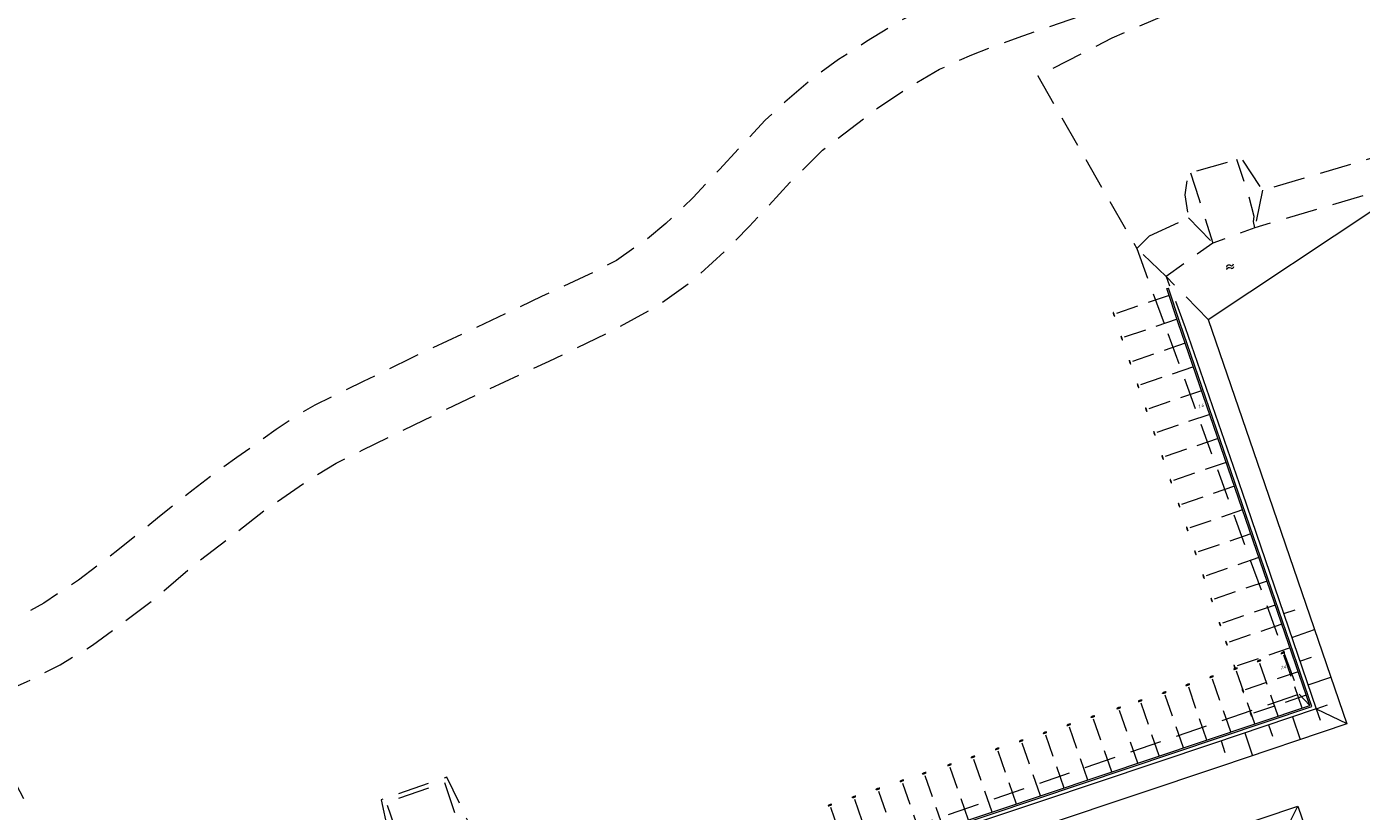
# Model space of a CAD drawing. Header units: metres. Extents: x 264570 to 266133, y 576109 to 577454.
# Tile 108 of 128: x 265362 to 265495, y 576951 to 577030. Entities that reach past the tile are written whole.
import ezdxf

# ---------------------------------------------------------------- set-up
doc = ezdxf.new("R2010")
doc.units = ezdxf.units.M
doc.linetypes.add('XX-DASHED', pattern=[4.8, 3.15, -1.65])
doc.linetypes.add('XX-HIDDEN2', pattern=[3.335, 2.225, -1.11])
for name, color, linetype, lineweight in [('B-WE-GK-BESCHOEIING-TYPE_1-G', 252, 'B-WE-GK-BESCHOEIING_TYPE_1-G', 15), ('B-WE-GW-TALUDARCERING_LANG-G', 252, 'Continuous', 15), ('B-WE-OG-TOPOGRAFIE-G', 252, 'Continuous', 15), ('B-WE-OG-TOPOGRAFIE-S', 252, 'Continuous', 18), ('B-XX-AL-HOOGTELABEL-T18', 252, 'Continuous', 18), ('B-XX-GC-VERANKERING_ANKERSTANG-G', 252, 'XX-HIDDEN2', 18), ('B-XX-GK-BESCHOEIING_KUNSTSTOF-G', 252, 'GK-BESCHOEIING', 18), ('V-XX-AL-TOPOGRAFIE-G', 252, 'XX-DASHED', 18)]:
    doc.layers.add(name, color=color, linetype=linetype, lineweight=lineweight)
doc.styles.add('NLCS-ISO-ANNOTATIVE-T18', font='NLCS-ISO.ttf', dxfattribs={"oblique": 30, "height": 1.8})
doc.linetypes.add('B-WE-GK-BESCHOEIING_TYPE_1-G', pattern='A,7.5,[151,NLCS.shx,S=2,R=0,X=-0.25,Y=0.6],2.5', length=10)
doc.linetypes.add('GK-BESCHOEIING', pattern='A,30,-5,[1,NLCS.SHX,S=1,R=0,X=0,Y=0],-5', length=40)

# ---------------------------------------------------------------- blocks, each defined once
blk = doc.blocks.new('SOG-TOPOGRAFIE_WATER-SO')
at = {"flags": 128}
for points in [[(-2.51, 0.56), (-2.43, 0.7, -0.538831), (-0.42, 0.73, 0.605168), (1.26, 0.93, -4.035705)], [(-2.88, -0.71), (-2.79, -0.57, -0.538831), (-0.79, -0.54, 0.605168), (0.89, -0.34, -4.035705)]]:
    blk.add_lwpolyline(points, format="xyb", dxfattribs=at)

msp = doc.modelspace()

# ---------------------------------------------------------------- linework, layer by layer
at = {"layer": 'B-WE-GW-TALUDARCERING_LANG-G', "flags": 128}
for points in [[(265487.51, 576971.07), (265488.65, 576971.46)], [(265488.32, 576968.7), (265490.59, 576969.48)], [(265489.13, 576966.34), (265490.27, 576966.73)], [(265489.94, 576963.97), (265492.21, 576964.75)], [(265490.75, 576961.61), (265491.88, 576962)], [(265490.75, 576961.61), (265491.13, 576960.47)], [(265486.01, 576960), (265486.4, 576958.87)], [(265488.38, 576960.81), (265489.15, 576958.53)], [(265481.28, 576958.4), (265481.66, 576957.26)], [(265483.65, 576959.2), (265484.42, 576956.93)]]:
    msp.add_lwpolyline(points, dxfattribs=at)
at = {"layer": 'B-WE-OG-TOPOGRAFIE-G'}
for points in [[(265479.99, 577000.35), (265496.67, 577011.44)], [(265490.75, 576961.61), (265493.8, 576960.12)], [(265414.04, 576926.71), (265488.9, 576951.89), (265498.1, 576925.08), (265505.25, 576927.54), (265514.49, 576900.64)], [(265487.4, 576948.86), (265488.9, 576951.89)]]:
    msp.add_lwpolyline(points, dxfattribs=at)
at = {"layer": 'B-XX-GC-VERANKERING_ANKERSTANG-G'}
for p, q in [((265476.12, 577002.76), (265470.44, 577000.81)), ((265476.9, 577000.39), (265471.23, 576998.44)), ((265477.72, 576997.99), (265472.05, 576996.04)), ((265478.53, 576995.65), (265472.85, 576993.7)), ((265480.98, 576988.51), (265475.3, 576986.57)), ((265481.79, 576986.13), (265476.12, 576984.19)), ((265482.61, 576983.75), (265476.93, 576981.81)), ((265483.42, 576981.4), (265477.74, 576979.46)), ((265484.24, 576979.02), (265478.56, 576977.07)), ((265485.05, 576976.65), (265479.37, 576974.71)), ((265485.85, 576974.32), (265480.17, 576972.38)), ((265486.67, 576971.93), (265481, 576969.98)), ((265487.33, 576970.03), (265481.65, 576968.08)), ((265484.63, 576960.09), (265482.66, 576965.76)), ((265479.87, 576958.49), (265477.91, 576964.16)), ((265482.25, 576959.29), (265480.28, 576964.96)), ((265475.13, 576956.9), (265473.17, 576962.56)), ((265477.54, 576957.71), (265475.58, 576963.37)), ((265489.76, 576962.95), (265484.08, 576961.01)), ((265473, 576956.18), (265471.03, 576961.85)), ((265468.03, 576954.51), (265466.06, 576960.18)), ((265470.42, 576955.31), (265468.45, 576960.98)), ((265463.3, 576952.92), (265461.33, 576958.59)), ((265465.67, 576953.71), (265463.7, 576959.38)), ((265460.91, 576952.12), (265458.94, 576957.78)), ((265456.15, 576950.52), (265454.18, 576956.18)), ((265458.49, 576951.3), (265456.52, 576956.97)), ((265451.43, 576948.92), (265449.46, 576954.59)), ((265453.64, 576949.67), (265451.67, 576955.34)), ((265449.04, 576948.12), (265447.07, 576953.79)), ((265444.26, 576946.51), (265442.29, 576952.17)), ((265446.65, 576947.31), (265444.68, 576952.98))]:
    msp.add_line(p, q, dxfattribs=at)
for centre, radius, start, end in [((265471.19, 577001.06), 0.647, 180.4356, 198.452), ((265468.74, 577000.07), 2.06, 23.5891, 28.7846), ((265471.19, 577001.06), 0.647, 180.247, 197.897), ((265470.65, 577000.79), 0.106, 116.7415, 140.8063), ((265470.59, 577000.96), 0.106, 256.9811, 281.0459), ((265471.18, 577001.07), 0.647, 199.3353, 217.3517), ((265471.19, 577001.08), 0.647, 199.8904, 217.5404), ((265468.64, 577000.36), 2.06, 9.0028, 14.1982), ((265471.97, 576998.69), 0.647, 180.4356, 198.452), ((265469.53, 576997.7), 2.06, 23.5891, 28.7846), ((265471.98, 576998.69), 0.647, 180.247, 197.897), ((265471.44, 576998.42), 0.106, 116.7415, 140.8063), ((265471.38, 576998.59), 0.106, 256.9811, 281.0459), ((265471.97, 576998.7), 0.647, 199.3353, 217.3517), ((265471.97, 576998.71), 0.647, 199.8904, 217.5404), ((265469.43, 576997.99), 2.06, 9.0028, 14.1982), ((265472.79, 576996.29), 0.647, 180.4356, 198.452), ((265470.35, 576995.3), 2.06, 23.5891, 28.7846), ((265472.8, 576996.29), 0.647, 180.247, 197.897), ((265472.26, 576996.02), 0.106, 116.7415, 140.8063), ((265472.2, 576996.19), 0.106, 256.9811, 281.0459), ((265472.79, 576996.3), 0.647, 199.3353, 217.3517), ((265472.79, 576996.3), 0.647, 199.8904, 217.5404), ((265470.25, 576995.59), 2.06, 9.0028, 14.1982), ((265471.15, 576992.96), 2.06, 23.5891, 28.7846), ((265473.59, 576993.95), 0.647, 180.4356, 198.452), ((265473.6, 576993.95), 0.647, 180.247, 197.897), ((265473.06, 576993.68), 0.106, 116.7415, 140.8063), ((265473, 576993.85), 0.106, 256.9811, 281.0459), ((265473.59, 576993.96), 0.647, 199.3353, 217.3517), ((265473.6, 576993.97), 0.647, 199.8904, 217.5404), ((265471.05, 576993.25), 2.06, 9.0028, 14.1982), ((265474.41, 576991.57), 0.647, 180.4356, 198.452), ((265471.97, 576990.58), 2.06, 23.5891, 28.7846), ((265474.42, 576991.57), 0.647, 180.247, 197.897), ((265473.88, 576991.3), 0.106, 116.7415, 140.8063), ((265473.82, 576991.47), 0.106, 256.9811, 281.0459), ((265474.41, 576991.58), 0.647, 199.3353, 217.3517), ((265474.41, 576991.59), 0.647, 199.8904, 217.5404), ((265471.87, 576990.87), 2.06, 9.0028, 14.1982), ((265475.22, 576989.21), 0.647, 180.4356, 198.452), ((265472.78, 576988.22), 2.06, 23.5891, 28.7846), ((265475.23, 576989.21), 0.647, 180.247, 197.897), ((265474.69, 576988.94), 0.106, 116.7415, 140.8063), ((265474.63, 576989.11), 0.106, 256.9811, 281.0459), ((265475.22, 576989.22), 0.647, 199.3353, 217.3517), ((265475.22, 576989.23), 0.647, 199.8904, 217.5404), ((265472.68, 576988.51), 2.06, 9.0028, 14.1982), ((265473.6, 576985.83), 2.06, 23.5891, 28.7846), ((265476.04, 576986.82), 0.647, 180.4356, 198.452), ((265476.05, 576986.82), 0.647, 180.247, 197.897), ((265475.51, 576986.55), 0.106, 116.7415, 140.8063), ((265475.45, 576986.72), 0.106, 256.9811, 281.0459), ((265476.04, 576986.83), 0.647, 199.3353, 217.3517), ((265476.05, 576986.83), 0.647, 199.8904, 217.5404), ((265473.5, 576986.12), 2.06, 9.0028, 14.1982), ((265476.86, 576984.44), 0.647, 180.4356, 198.452), ((265474.42, 576983.44), 2.06, 23.5891, 28.7846), ((265476.87, 576984.44), 0.647, 180.247, 197.897), ((265476.33, 576984.17), 0.106, 116.7415, 140.8063), ((265476.27, 576984.34), 0.106, 256.9811, 281.0459), ((265476.86, 576984.45), 0.647, 199.3353, 217.3517), ((265476.86, 576984.45), 0.647, 199.8904, 217.5404), ((265474.32, 576983.74), 2.06, 9.0028, 14.1982), ((265477.68, 576982.06), 0.647, 180.4356, 198.452), ((265475.24, 576981.07), 2.06, 23.5891, 28.7846), ((265477.69, 576982.06), 0.647, 180.247, 197.897), ((265477.15, 576981.79), 0.106, 116.7415, 140.8063), ((265477.09, 576981.96), 0.106, 256.9811, 281.0459), ((265477.68, 576982.07), 0.647, 199.3353, 217.3517), ((265477.68, 576982.07), 0.647, 199.8904, 217.5404), ((265475.14, 576981.36), 2.06, 9.0028, 14.1982), ((265478.49, 576979.71), 0.647, 180.4356, 198.452), ((265476.04, 576978.72), 2.06, 23.5891, 28.7846), ((265478.49, 576979.71), 0.647, 180.247, 197.897), ((265477.95, 576979.44), 0.106, 116.7415, 140.8063), ((265477.9, 576979.61), 0.106, 256.9811, 281.0459), ((265478.48, 576979.72), 0.647, 199.3353, 217.3517), ((265478.49, 576979.72), 0.647, 199.8904, 217.5404), ((265475.94, 576979.01), 2.06, 9.0028, 14.1982), ((265479.31, 576977.32), 0.647, 180.4356, 198.452), ((265476.86, 576976.33), 2.06, 23.5891, 28.7846), ((265479.31, 576977.32), 0.647, 180.247, 197.897), ((265478.77, 576977.05), 0.106, 116.7415, 140.8063), ((265478.72, 576977.22), 0.106, 256.9811, 281.0459), ((265479.3, 576977.33), 0.647, 199.3353, 217.3517), ((265479.31, 576977.34), 0.647, 199.8904, 217.5404), ((265476.76, 576976.62), 2.06, 9.0028, 14.1982), ((265480.12, 576974.96), 0.647, 180.4356, 198.452), ((265477.68, 576973.96), 2.06, 23.5891, 28.7846), ((265480.13, 576974.96), 0.647, 180.247, 197.897), ((265479.59, 576974.69), 0.106, 116.7415, 140.8063), ((265479.53, 576974.86), 0.106, 256.9811, 281.0459), ((265480.11, 576974.97), 0.647, 199.3353, 217.3517), ((265480.12, 576974.97), 0.647, 199.8904, 217.5404), ((265477.58, 576974.26), 2.06, 9.0028, 14.1982), ((265480.92, 576972.63), 0.647, 180.4356, 198.452), ((265478.48, 576971.63), 2.06, 23.5891, 28.7846), ((265480.93, 576972.63), 0.647, 180.247, 197.897), ((265480.39, 576972.35), 0.106, 116.7415, 140.8063), ((265480.33, 576972.52), 0.106, 256.9811, 281.0459), ((265480.92, 576972.64), 0.647, 199.3353, 217.3517), ((265480.92, 576972.64), 0.647, 199.8904, 217.5404), ((265478.38, 576971.92), 2.06, 9.0028, 14.1982), ((265481.74, 576970.23), 0.647, 180.4356, 198.452), ((265479.3, 576969.24), 2.06, 23.5891, 28.7846), ((265481.75, 576970.23), 0.647, 180.247, 197.897), ((265481.21, 576969.96), 0.106, 116.7415, 140.8063), ((265481.15, 576970.13), 0.106, 256.9811, 281.0459), ((265481.74, 576970.24), 0.647, 199.3353, 217.3517), ((265481.74, 576970.25), 0.647, 199.8904, 217.5404), ((265479.2, 576969.53), 2.06, 9.0028, 14.1982), ((265479.95, 576967.34), 2.06, 23.5891, 28.7846), ((265482.39, 576968.33), 0.647, 180.4356, 198.452), ((265482.4, 576968.33), 0.647, 180.247, 197.897), ((265481.86, 576968.06), 0.106, 116.7415, 140.8063), ((265481.8, 576968.23), 0.106, 256.9811, 281.0459), ((265482.39, 576968.34), 0.647, 199.3353, 217.3517), ((265482.4, 576968.35), 0.647, 199.8904, 217.5404), ((265479.85, 576967.63), 2.06, 9.0028, 14.1982), ((265485.26, 576965.8), 0.647, 109.5679, 127.5843), ((265485.27, 576965.8), 0.647, 110.123, 127.773), ((265484.54, 576968.34), 2.06, 279.2353, 284.4308), ((265485.15, 576966.39), 0.106, 167.2137, 191.2785), ((265485.25, 576965.8), 0.647, 90.6682, 108.6846), ((265485.25, 576965.79), 0.647, 90.4796, 108.1296), ((265484.98, 576966.33), 0.106, 26.9741, 51.0389), ((265484.25, 576968.24), 2.06, 293.8217, 299.0172), ((265487.64, 576966.6), 0.647, 109.5679, 127.5843), ((265487.64, 576966.59), 0.647, 110.123, 127.773), ((265486.91, 576969.14), 2.06, 279.2353, 284.4308), ((265487.63, 576966.6), 0.647, 90.6682, 108.6846), ((265487.52, 576967.19), 0.106, 167.2137, 191.2785), ((265487.35, 576967.13), 0.106, 26.9741, 51.0389), ((265487.63, 576966.59), 0.647, 90.4796, 108.1296), ((265486.62, 576969.04), 2.06, 293.8217, 299.0172), ((265482.92, 576965.02), 0.647, 109.5679, 127.5843), ((265482.93, 576965.01), 0.647, 110.123, 127.773), ((265482.2, 576967.55), 2.06, 279.2353, 284.4308), ((265483.21, 576965.97), 0.647, 180.4356, 198.452), ((265480.76, 576964.98), 2.06, 23.5891, 28.7846), ((265483.21, 576965.97), 0.647, 180.247, 197.897), ((265482.67, 576965.7), 0.106, 116.7415, 140.8063), ((265482.62, 576965.87), 0.106, 256.9811, 281.0459), ((265483.2, 576965.98), 0.647, 199.3353, 217.3517), ((265483.21, 576965.98), 0.647, 199.8904, 217.5404), ((265480.66, 576965.27), 2.06, 9.0028, 14.1982), ((265482.81, 576965.6), 0.106, 167.2137, 191.2785), ((265482.92, 576965.01), 0.647, 90.6682, 108.6846), ((265482.92, 576965.01), 0.647, 90.4796, 108.1296), ((265482.64, 576965.54), 0.106, 26.9741, 51.0389), ((265481.91, 576967.45), 2.06, 293.8217, 299.0172), ((265478.17, 576963.42), 0.647, 109.5679, 127.5843), ((265478.17, 576963.41), 0.647, 110.123, 127.773), ((265477.45, 576965.95), 2.06, 279.2353, 284.4308), ((265478.16, 576963.42), 0.647, 90.6682, 108.6846), ((265478.06, 576964.01), 0.106, 167.2137, 191.2785), ((265477.89, 576963.95), 0.106, 26.9741, 51.0389), ((265478.16, 576963.41), 0.647, 90.4796, 108.1296), ((265477.16, 576965.85), 2.06, 293.8217, 299.0172), ((265480.55, 576964.22), 0.647, 109.5679, 127.5843), ((265480.55, 576964.21), 0.647, 110.123, 127.773), ((265479.82, 576966.75), 2.06, 279.2353, 284.4308), ((265480.54, 576964.21), 0.647, 90.6682, 108.6846), ((265480.43, 576964.8), 0.106, 167.2137, 191.2785), ((265480.26, 576964.75), 0.106, 26.9741, 51.0389), ((265480.54, 576964.21), 0.647, 90.4796, 108.1296), ((265479.53, 576966.65), 2.06, 293.8217, 299.0172), ((265473.43, 576961.83), 0.647, 109.5679, 127.5843), ((265473.43, 576961.82), 0.647, 110.123, 127.773), ((265472.71, 576964.36), 2.06, 279.2353, 284.4308), ((265473.42, 576961.82), 0.647, 90.6682, 108.6846), ((265473.32, 576962.41), 0.106, 167.2137, 191.2785), ((265473.15, 576962.35), 0.106, 26.9741, 51.0389), ((265473.42, 576961.81), 0.647, 90.4796, 108.1296), ((265472.42, 576964.26), 2.06, 293.8217, 299.0172), ((265475.84, 576962.64), 0.647, 109.5679, 127.5843), ((265475.84, 576962.63), 0.647, 110.123, 127.773), ((265475.12, 576965.17), 2.06, 279.2353, 284.4308), ((265475.83, 576962.63), 0.647, 90.6682, 108.6846), ((265475.72, 576963.22), 0.106, 167.2137, 191.2785), ((265475.55, 576963.16), 0.106, 26.9741, 51.0389), ((265475.83, 576962.62), 0.647, 90.4796, 108.1296), ((265474.83, 576965.07), 2.06, 293.8217, 299.0172), ((265484.02, 576963.6), 0.647, 180.4356, 198.452), ((265481.58, 576962.61), 2.06, 23.5891, 28.7846), ((265484.03, 576963.6), 0.647, 180.247, 197.897), ((265483.49, 576963.33), 0.106, 116.7415, 140.8063), ((265483.43, 576963.5), 0.106, 256.9811, 281.0459), ((265484.02, 576963.61), 0.647, 199.3353, 217.3517), ((265484.02, 576963.61), 0.647, 199.8904, 217.5404), ((265481.48, 576962.9), 2.06, 9.0028, 14.1982), ((265471.29, 576961.11), 0.647, 109.5679, 127.5843), ((265471.3, 576961.1), 0.647, 110.123, 127.773), ((265470.57, 576963.64), 2.06, 279.2353, 284.4308), ((265471.18, 576961.69), 0.106, 167.2137, 191.2785), ((265471.28, 576961.1), 0.647, 90.6682, 108.6846), ((265471.28, 576961.1), 0.647, 90.4796, 108.1296), ((265471.01, 576961.64), 0.106, 26.9741, 51.0389), ((265470.28, 576963.54), 2.06, 293.8217, 299.0172), ((265482.38, 576960.26), 2.06, 23.5891, 28.7846), ((265484.83, 576961.26), 0.647, 180.247, 197.897), ((265484.82, 576961.26), 0.647, 180.4356, 198.452), ((265484.29, 576960.99), 0.106, 116.7415, 140.8063), ((265484.23, 576961.16), 0.106, 256.9811, 281.0459), ((265484.82, 576961.27), 0.647, 199.3353, 217.3517), ((265484.83, 576961.27), 0.647, 199.8904, 217.5404), ((265482.28, 576960.55), 2.06, 9.0028, 14.1982), ((265466.33, 576959.44), 0.647, 109.5679, 127.5843), ((265466.33, 576959.43), 0.647, 110.123, 127.773), ((265465.6, 576961.97), 2.06, 279.2353, 284.4308), ((265466.32, 576959.43), 0.647, 90.6682, 108.6846), ((265466.21, 576960.02), 0.106, 167.2137, 191.2785), ((265466.04, 576959.97), 0.106, 26.9741, 51.0389), ((265466.32, 576959.43), 0.647, 90.4796, 108.1296), ((265465.31, 576961.87), 2.06, 293.8217, 299.0172), ((265468.71, 576960.24), 0.647, 109.5679, 127.5843), ((265468.72, 576960.23), 0.647, 110.123, 127.773), ((265467.99, 576962.78), 2.06, 279.2353, 284.4308), ((265468.6, 576960.83), 0.106, 167.2137, 191.2785), ((265468.7, 576960.24), 0.647, 90.6682, 108.6846), ((265468.7, 576960.23), 0.647, 90.4796, 108.1296), ((265468.43, 576960.77), 0.106, 26.9741, 51.0389), ((265467.7, 576962.68), 2.06, 293.8217, 299.0172), ((265461.6, 576957.85), 0.647, 109.5679, 127.5843), ((265461.6, 576957.84), 0.647, 110.123, 127.773), ((265460.87, 576960.38), 2.06, 279.2353, 284.4308), ((265461.59, 576957.84), 0.647, 90.6682, 108.6846), ((265461.48, 576958.43), 0.106, 167.2137, 191.2785), ((265461.31, 576958.38), 0.106, 26.9741, 51.0389), ((265461.59, 576957.84), 0.647, 90.4796, 108.1296), ((265460.58, 576960.28), 2.06, 293.8217, 299.0172), ((265463.96, 576958.64), 0.647, 109.5679, 127.5843), ((265463.97, 576958.64), 0.647, 110.123, 127.773), ((265463.24, 576961.18), 2.06, 279.2353, 284.4308), ((265463.95, 576958.64), 0.647, 90.6682, 108.6846), ((265463.85, 576959.23), 0.106, 167.2137, 191.2785), ((265463.68, 576959.17), 0.106, 26.9741, 51.0389), ((265463.95, 576958.63), 0.647, 90.4796, 108.1296), ((265462.95, 576961.08), 2.06, 293.8217, 299.0172), ((265459.21, 576957.04), 0.647, 109.5679, 127.5843), ((265459.21, 576957.04), 0.647, 110.123, 127.773), ((265458.48, 576959.58), 2.06, 279.2353, 284.4308), ((265459.2, 576957.04), 0.647, 90.6682, 108.6846), ((265459.09, 576957.63), 0.106, 167.2137, 191.2785), ((265458.92, 576957.57), 0.106, 26.9741, 51.0389), ((265459.2, 576957.03), 0.647, 90.4796, 108.1296), ((265458.19, 576959.48), 2.06, 293.8217, 299.0172), ((265454.45, 576955.44), 0.647, 109.5679, 127.5843), ((265454.45, 576955.44), 0.647, 110.123, 127.773), ((265453.72, 576957.98), 2.06, 279.2353, 284.4308), ((265454.44, 576955.44), 0.647, 90.6682, 108.6846), ((265454.33, 576956.03), 0.106, 167.2137, 191.2785), ((265454.16, 576955.97), 0.106, 26.9741, 51.0389), ((265454.44, 576955.43), 0.647, 90.4796, 108.1296), ((265453.43, 576957.88), 2.06, 293.8217, 299.0172), ((265456.79, 576956.23), 0.647, 109.5679, 127.5843), ((265456.79, 576956.23), 0.647, 110.123, 127.773), ((265456.06, 576958.77), 2.06, 279.2353, 284.4308), ((265456.78, 576956.23), 0.647, 90.6682, 108.6846), ((265456.67, 576956.82), 0.106, 167.2137, 191.2785), ((265456.5, 576956.76), 0.106, 26.9741, 51.0389), ((265456.78, 576956.22), 0.647, 90.4796, 108.1296), ((265455.77, 576958.67), 2.06, 293.8217, 299.0172), ((265449.72, 576953.85), 0.647, 109.5679, 127.5843), ((265449.73, 576953.85), 0.647, 110.123, 127.773), ((265449, 576956.39), 2.06, 279.2353, 284.4308), ((265449.71, 576953.85), 0.647, 90.6682, 108.6846), ((265449.61, 576954.44), 0.106, 167.2137, 191.2785), ((265449.44, 576954.38), 0.106, 26.9741, 51.0389), ((265449.71, 576953.84), 0.647, 90.4796, 108.1296), ((265448.71, 576956.29), 2.06, 293.8217, 299.0172), ((265451.94, 576954.6), 0.647, 109.5679, 127.5843), ((265451.94, 576954.59), 0.647, 110.123, 127.773), ((265451.21, 576957.14), 2.06, 279.2353, 284.4308), ((265451.93, 576954.6), 0.647, 90.6682, 108.6846), ((265451.82, 576955.19), 0.106, 167.2137, 191.2785), ((265451.65, 576955.13), 0.106, 26.9741, 51.0389), ((265451.93, 576954.59), 0.647, 90.4796, 108.1296), ((265450.92, 576957.04), 2.06, 293.8217, 299.0172), ((265447.33, 576953.05), 0.647, 109.5679, 127.5843), ((265447.34, 576953.04), 0.647, 110.123, 127.773), ((265446.61, 576955.58), 2.06, 279.2353, 284.4308), ((265447.22, 576953.63), 0.106, 167.2137, 191.2785), ((265447.32, 576953.04), 0.647, 90.6682, 108.6846), ((265447.32, 576953.04), 0.647, 90.4796, 108.1296), ((265447.05, 576953.57), 0.106, 26.9741, 51.0389), ((265446.32, 576955.48), 2.06, 293.8217, 299.0172), ((265442.56, 576951.43), 0.647, 109.5679, 127.5843), ((265442.56, 576951.43), 0.647, 110.123, 127.773), ((265441.83, 576953.97), 2.06, 279.2353, 284.4308), ((265442.55, 576951.43), 0.647, 90.6682, 108.6846), ((265442.44, 576952.02), 0.106, 167.2137, 191.2785), ((265442.27, 576951.96), 0.106, 26.9741, 51.0389), ((265442.55, 576951.42), 0.647, 90.4796, 108.1296), ((265441.54, 576953.87), 2.06, 293.8217, 299.0172), ((265444.94, 576952.24), 0.647, 109.5679, 127.5843), ((265444.95, 576952.23), 0.647, 110.123, 127.773), ((265444.22, 576954.78), 2.06, 279.2353, 284.4308), ((265444.83, 576952.83), 0.106, 167.2137, 191.2785), ((265444.93, 576952.24), 0.647, 90.6682, 108.6846), ((265444.93, 576952.23), 0.647, 90.4796, 108.1296), ((265444.66, 576952.77), 0.106, 26.9741, 51.0389), ((265443.93, 576954.68), 2.06, 293.8217, 299.0172)]:
    msp.add_arc(centre, radius, start, end, dxfattribs=at)
at = {"layer": 'V-XX-AL-TOPOGRAFIE-G', "flags": 128}
for points in [[(265483.93, 577035.56), (265483.16, 577033.87), (265470.42, 577028.36), (265463.05, 577024.6)], [(265463.05, 577024.6), (265472.89, 577007.43)], [(265474.17, 577008.7), (265478.03, 577010.49), (265477.72, 577012.78), (265478.03, 577014.91), (265483.3, 577016.4), (265485.39, 577013.23), (265498.85, 577017.18), (265500.89, 577014.43), (265501.1, 577012.18)], [(265484.63, 577009.47), (265484.51, 577010.1), (265484.58, 577010.62), (265483.96, 577012.95), (265482.85, 577016.27)], [(265478.25, 577014.97), (265479.06, 577012.41), (265480.3, 577008.48), (265480.47, 577007.95)], [(265499.54, 577012.44), (265499.01, 577013.27), (265498.3, 577013.55), (265484.63, 577009.47), (265480.47, 577007.95), (265475.8, 577004.64), (265477.72, 576999.57)], [(265485.39, 577013.23), (265484.63, 577009.47)], [(265478.03, 577010.49), (265480.47, 577007.95)], [(265474.17, 577008.7), (265472.89, 577007.43)], [(265475.8, 577004.64), (265472.89, 577007.43)], [(265472.89, 577007.43), (265475.98, 576998.95)], [(265479.99, 577000.35), (265475.8, 577004.64)], [(265475.98, 576998.95), (265489.05, 576963.04), (265410.78, 576936.17)], [(265489.05, 576963.04), (265490.11, 576961.93)], [(265358.44, 576959.71), (265362.76, 576951.39)], [(265417.86, 576938.64), (265409.82, 576943.31), (265404.22, 576954.78), (265397.7, 576952.54), (265400.32, 576940.06), (265396.89, 576931.34)], [(265402.46, 576939.91), (265398.21, 576952.29), (265403.98, 576954.27), (265408.23, 576941.89)]]:
    msp.add_lwpolyline(points, dxfattribs=at)

# ---------------------------------------------------------------- block references
at = {"layer": 'B-WE-OG-TOPOGRAFIE-S', "xscale": 0.2, "yscale": 0.2, "zscale": 0.2, "rotation": 18.93095393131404}
msp.add_blockref('SOG-TOPOGRAFIE_WATER-SO', (265482.35, 577005.64), dxfattribs=at)

# ---------------------------------------------------------------- next in the draw order: texts
at = {"layer": 'B-XX-AL-HOOGTELABEL-T18', "char_height": 0.36, "width": 0.36, "attachment_point": 1, "rotation": 20.622, "style": 'NLCS-ISO-ANNOTATIVE-T18', "bg_fill": 3, "box_fill_scale": 1.1, "bg_fill_color": 256, "bg_fill_transparency": 0}
for insert in [(265478.87, 576991.79), (265487.07, 576965.77)]:
    msp.add_mtext('1:4', dxfattribs=dict(at, insert=insert))

# ---------------------------------------------------------------- next in the draw order: linework, layer by layer
at = {"layer": 'B-WE-GK-BESCHOEIING-TYPE_1-G', "ltscale": 0.6}
msp.add_lwpolyline([(265423.23, 576939.25), (265453.67, 576949.52), (265490.3, 576961.84), (265477.17, 577000.07), (265476.03, 577003.49)], dxfattribs=at)
at = {"layer": 'B-WE-OG-TOPOGRAFIE-G'}
for points in [[(265477.72, 576999.57), (265483.37, 576983.15), (265490.75, 576961.61), (265480.44, 576958.12), (265463.3, 576952.37), (265451.89, 576948.55), (265440.49, 576944.68), (265411.21, 576934.89)], [(265479.99, 577000.35), (265485.64, 576983.93), (265493.8, 576960.11), (265481.21, 576955.84), (265464.07, 576950.1), (265452.66, 576946.28), (265441.25, 576942.4), (265411.99, 576932.62)]]:
    msp.add_lwpolyline(points, dxfattribs=at)
at = {"layer": 'B-XX-GC-VERANKERING_ANKERSTANG-G'}
for p, q in [((265479.34, 576993.27), (265473.67, 576991.32)), ((265480.15, 576990.91), (265474.48, 576988.96)), ((265488.14, 576967.66), (265482.46, 576965.72)), ((265486.97, 576960.87), (265485, 576966.54)), ((265489.34, 576961.67), (265487.37, 576967.34)), ((265488.95, 576965.29), (265483.28, 576963.35))]:
    msp.add_line(p, q, dxfattribs=at)
at = {"layer": 'B-XX-GK-BESCHOEIING_KUNSTSTOF-G', "linetype": 'Continuous'}
msp.add_lwpolyline([(265423.23, 576939.25), (265423.18, 576939.39), (265453.63, 576949.67), (265490.11, 576961.93), (265477.02, 577000.02), (265475.89, 577003.44), (265476.03, 577003.49)], dxfattribs=at)
at = {"layer": 'V-XX-AL-TOPOGRAFIE-G', "flags": 128}
msp.add_lwpolyline([(265495.69, 577056.61), (265495.21, 577054.77), (265494.65, 577053.12), (265493.58, 577050.31), (265492.56, 577048.49), (265491.01, 577046.85), (265487.99, 577044.35), (265486.87, 577043.68), (265480.89, 577041.68), (265473.86, 577039.3), (265465.54, 577036.5), (265457.2, 577033.62), (265454.03, 577032.4), (265451.61, 577031.25), (265449.26, 577030.04), (265446, 577028.02), (265443.22, 577026.23), (265440.56, 577024.31), (265437.86, 577021.99), (265435.9, 577020.19), (265433.86, 577018.01), (265431.35, 577015.29), (265428.75, 577012.51), (265426.03, 577009.9), (265424.19, 577008.37), (265421.1, 577006.24), (265418.37, 577004.83), (265413.64, 577002.63), (265407.26, 576999.6), (265400.68, 576996.51), (265395.91, 576994.17), (265391.1, 576991.84), (265389.62, 576990.98), (265387.25, 576989.39), (265385.26, 576987.98), (265383.32, 576986.62), (265381.06, 576984.99), (265378.99, 576983.4), (265375.65, 576980.75), (265371.49, 576977.38), (265367.58, 576974.41), (265364.13, 576972.13), (265361.2, 576970.5), (265357.24, 576968.6), (265352.46, 576966.56), (265347.87, 576964.64), (265343.15, 576962.84), (265338.29, 576961), (265331.98, 576958.77), (265324.69, 576956.21), (265319.99, 576954.44), (265314.69, 576952.51), (265308.8, 576950.44), (265304.23, 576948.87), (265300.67, 576947.65), (265294.79, 576948.31), (265295.94, 576945.01), (265297.66, 576940.13), (265298.41, 576937.97), (265301.24, 576941.38), (265304.76, 576942.57), (265309.51, 576944.16), (265316.05, 576946.48), (265322.19, 576948.72), (265327.93, 576950.81), (265334.3, 576953.1), (265340.3, 576955.3), (265346.08, 576957.39), (265352.28, 576959.89), (265358.29, 576962.45), (265362.48, 576964.32), (265365.75, 576965.98), (265368.97, 576967.93), (265372.81, 576970.78), (265375.61, 576972.92), (265379.08, 576975.94), (265382.67, 576978.69), (265386.18, 576981.42), (265390.32, 576984.27), (265393.22, 576986.06), (265395.8, 576987.35), (265401.95, 576990.33), (265408.14, 576993.31), (265414.41, 576996.22), (265420.39, 576999.07), (265425.1, 577001.66), (265428.64, 577004.19), (265432.16, 577007.41), (265434.3, 577009.61), (265438.37, 577013.99), (265441.6, 577017.2), (265447.07, 577021.39), (265449.99, 577023.35), (265453.27, 577025.27), (265456.46, 577026.72), (265461.1, 577028.44), (265467.32, 577030.59), (265474.92, 577033.2), (265482.53, 577035.75), (265491.98, 577039), (265493.84, 577038.99), (265496.09, 577038.65), (265498.62, 577038.22), (265500.25, 577037.78), (265502.03, 577037.13), (265502.51, 577036.78), (265497.08, 577052.95), (265496.08, 577055.96), (265495.91, 577056.47), (265495.84, 577056.67)], close=True, dxfattribs=at)

doc.saveas('drawing.dxf')
